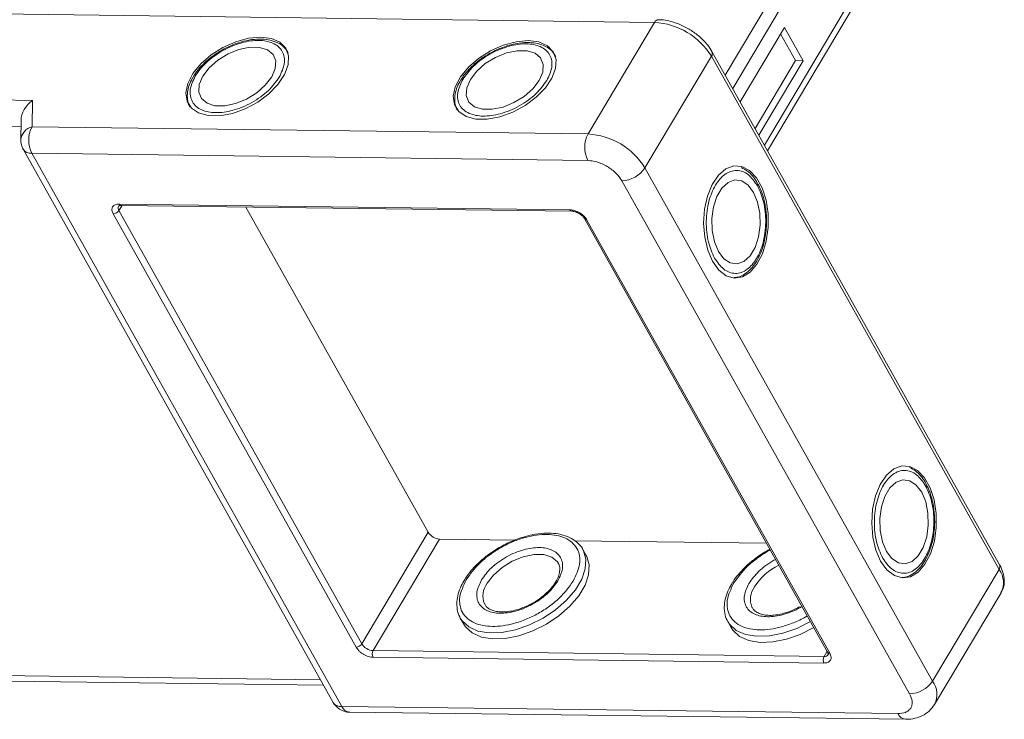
# Model space of a CAD drawing. Header units: millimetres. Extents: x -1214 to 867, y -361 to 1097.
# Tile 40 of 51: x 210 to 286, y 895 to 949. Entities that reach past the tile are written whole.
import ezdxf

# ---------------------------------------------------------------- set-up
doc = ezdxf.new("R2010")
doc.units = ezdxf.units.MM

msp = doc.modelspace()

# ---------------------------------------------------------------- linework, layer by layer
at = {"color": 7, "linetype": 'Continuous', "lineweight": 15}
for p, q in [((272.319, 957.699), (264.452, 944.472)), ((265.029, 943.443), (273.197, 957.177)), ((275.648, 952.802), (267.48, 939.068)), ((267.719, 938.642), (275.71, 952.078)), ((204.405, 949.254), (258.996, 948.552)), ((258.996, 948.552), (253.869, 939.933)), ((269.024, 948.162), (265.605, 942.414)), ((270.466, 945.589), (269.024, 948.162)), ((269.876, 945.596), (268.723, 947.655)), ((285.63, 906.671), (263.427, 946.301)), ((258.261, 937.321), (263.387, 945.94)), ((263.387, 945.94), (285.59, 906.31)), ((266.759, 940.355), (269.876, 945.596)), ((267.047, 939.84), (270.466, 945.589)), ((270.466, 945.589), (269.876, 945.596)), ((210.976, 942.528), (184.588, 942.868)), ((210.949, 940.485), (210.976, 942.528)), ((210.101, 941.002), (210.081, 939.475)), ((184.562, 940.825), (210.094, 940.496)), ((253.869, 939.933), (210.949, 940.485)), ((210.265, 938.75), (234.199, 896.031)), ((210.923, 938.442), (234.856, 895.723)), ((210.923, 938.442), (253.843, 937.889)), ((280.464, 897.691), (258.261, 937.321)), ((256.478, 936.323), (278.681, 896.692)), ((217.898, 934.414), (217.659, 934.012)), ((217.665, 934.523), (252.467, 934.075)), ((217.811, 934.415), (252.613, 933.967)), ((227.458, 934.291), (241.528, 909.177)), ((235.956, 900.308), (217.213, 933.762)), ((236.402, 900.558), (217.659, 934.012)), ((253.62, 933.368), (272.362, 899.914)), ((253.784, 933.291), (272.527, 899.837)), ((236.402, 900.558), (241.528, 909.177)), ((237.28, 900.035), (242.406, 908.654)), ((242.406, 908.654), (248.222, 908.58)), ((252.825, 908.52), (267.648, 908.33)), ((253.72, 907.387), (253.46, 907.85)), ((285.59, 906.31), (280.464, 897.691)), ((280.619, 895.882), (285.745, 904.501)), ((245.896, 903.612), (245.872, 903.657)), ((266.541, 903.346), (266.517, 903.392)), ((244.005, 902.553), (243.973, 902.614)), ((244.005, 902.553), (244.265, 902.09)), ((264.65, 902.287), (264.618, 902.348)), ((264.65, 902.287), (264.91, 901.824)), ((272.081, 899.587), (237.28, 900.035)), ((272.32, 899.989), (272.081, 899.587)), ((272.075, 899.077), (237.273, 899.525)), ((233.214, 897.788), (208.495, 898.106)), ((209.079, 897.675), (233.453, 897.362)), ((277.776, 895.171), (234.856, 895.723)), ((235.441, 895.293), (278.361, 894.74))]:
    msp.add_line(p, q, dxfattribs=at)
at = {"color": 7, "linetype": 'Continuous', "lineweight": 15, "flags": 128}
for points in [[(228.598, 947.41), (227.662, 947.326), (226.67, 947.056), (225.685, 946.617), (224.77, 946.037), (223.982, 945.352), (223.371, 944.605), (222.974, 943.843), (222.817, 943.114), (222.909, 942.464), (223.245, 941.934), (223.804, 941.557), (224.551, 941.356), (225.438, 941.345), (226.41, 941.523), (227.406, 941.881), (228.363, 942.394), (229.221, 943.032), (229.927, 943.754), (230.435, 944.514), (230.714, 945.265), (230.747, 945.96), (230.531, 946.555), (230.08, 947.012), (229.422, 947.304), (228.598, 947.41)], [(249.243, 947.145), (248.306, 947.06), (247.315, 946.79), (246.33, 946.351), (245.415, 945.771), (244.627, 945.086), (244.016, 944.339), (243.619, 943.577), (243.461, 942.849), (243.554, 942.199), (243.89, 941.668), (244.449, 941.291), (245.195, 941.09), (246.083, 941.079), (247.055, 941.258), (248.051, 941.615), (249.008, 942.129), (249.866, 942.766), (250.571, 943.488), (251.08, 944.248), (251.359, 944.999), (251.392, 945.694), (251.176, 946.289), (250.725, 946.746), (250.067, 947.038), (249.243, 947.145)], [(224.135, 944.403), (223.86, 943.758), (223.823, 943.164), (224.025, 942.667), (224.452, 942.307), (225.068, 942.115), (225.824, 942.105), (226.658, 942.279), (227.502, 942.622), (228.289, 943.106), (228.954, 943.693), (229.444, 944.334), (229.718, 944.978), (229.756, 945.573), (229.553, 946.07), (229.126, 946.43), (228.51, 946.622), (227.755, 946.632), (226.921, 946.458), (226.076, 946.115), (225.29, 945.631), (224.625, 945.044), (224.135, 944.403)], [(244.78, 944.137), (244.505, 943.493), (244.467, 942.898), (244.67, 942.401), (245.097, 942.042), (245.713, 941.849), (246.469, 941.84), (247.302, 942.013), (248.147, 942.356), (248.933, 942.84), (249.599, 943.427), (250.088, 944.069), (250.363, 944.713), (250.401, 945.307), (250.198, 945.805), (249.771, 946.164), (249.155, 946.356), (248.399, 946.366), (247.566, 946.192), (246.721, 945.849), (245.935, 945.365), (245.27, 944.778), (244.78, 944.137)], [(263.477, 930.101), (263.964, 929.428), (264.535, 928.989), (265.152, 928.811), (265.778, 928.905), (266.373, 929.266), (266.9, 929.87), (267.325, 930.679), (267.622, 931.644), (267.773, 932.702), (267.767, 933.788), (267.606, 934.834), (267.298, 935.774), (266.865, 936.548), (266.332, 937.108), (265.733, 937.419), (265.107, 937.461), (264.491, 937.232), (263.926, 936.746), (263.446, 936.034), (263.082, 935.139), (262.856, 934.12), (262.783, 933.039), (262.868, 931.965), (263.104, 930.964), (263.477, 930.101)], [(266.644, 935.424), (266.223, 935.984), (265.727, 936.314), (265.195, 936.387), (264.67, 936.197), (264.195, 935.76), (263.809, 935.11), (263.543, 934.302), (263.417, 933.399), (263.443, 932.475), (263.619, 931.606), (263.93, 930.861), (264.35, 930.301), (264.847, 929.971), (265.379, 929.898), (265.903, 930.088), (266.378, 930.525), (266.764, 931.175), (267.031, 931.984), (267.156, 932.886), (267.13, 933.81), (266.954, 934.679), (266.644, 935.424)], [(276.453, 906.94), (276.94, 906.268), (277.51, 905.829), (278.128, 905.651), (278.754, 905.745), (279.349, 906.105), (279.875, 906.709), (280.301, 907.519), (280.598, 908.483), (280.749, 909.542), (280.743, 910.628), (280.581, 911.674), (280.274, 912.613), (279.841, 913.387), (279.308, 913.947), (278.709, 914.258), (278.083, 914.3), (277.467, 914.071), (276.902, 913.585), (276.422, 912.873), (276.058, 911.979), (275.832, 910.959), (275.759, 909.878), (275.843, 908.804), (276.08, 907.804), (276.453, 906.94)], [(279.619, 912.264), (279.199, 912.824), (278.702, 913.153), (278.17, 913.226), (277.646, 913.037), (277.171, 912.599), (276.785, 911.95), (276.518, 911.141), (276.393, 910.238), (276.419, 909.315), (276.595, 908.445), (276.905, 907.7), (277.326, 907.14), (277.822, 906.81), (278.354, 906.738), (278.879, 906.927), (279.354, 907.365), (279.74, 908.014), (280.006, 908.823), (280.132, 909.726), (280.105, 910.649), (279.93, 911.519), (279.619, 912.264)], [(253.514, 907.745), (253.689, 907.113), (253.647, 906.361), (253.375, 905.556), (252.886, 904.734), (252.203, 903.933), (251.357, 903.192), (250.389, 902.545), (249.343, 902.022), (248.269, 901.648), (247.217, 901.44), (246.235, 901.407), (245.37, 901.553), (244.662, 901.868), (244.145, 902.34), (244.005, 902.553)], [(253.46, 907.85), (253.5, 907.775), (253.514, 907.745)], [(244.265, 902.09), (244.405, 901.877), (244.922, 901.405), (245.63, 901.089), (246.494, 900.944), (247.476, 900.976), (248.529, 901.185), (249.603, 901.559), (250.649, 902.082), (251.617, 902.729), (252.462, 903.47), (253.146, 904.27), (253.635, 905.093), (253.907, 905.898), (253.949, 906.65), (253.759, 907.312), (253.72, 907.387)], [(246.078, 905.235), (246.568, 905.877), (247.233, 906.463), (248.02, 906.948), (248.864, 907.291), (249.698, 907.464), (250.454, 907.455), (251.07, 907.262), (251.496, 906.903), (251.576, 906.777)], [(271.037, 902.281), (271.034, 902.279), (269.988, 901.756), (268.914, 901.382), (267.862, 901.174), (266.88, 901.142), (266.015, 901.287), (265.307, 901.603), (264.79, 902.074), (264.65, 902.287)], [(264.91, 901.824), (265.049, 901.611), (265.567, 901.139), (266.274, 900.824), (267.139, 900.678), (268.121, 900.711), (269.174, 900.919), (270.248, 901.293), (271.294, 901.816), (271.296, 901.817)]]:
    msp.add_lwpolyline(points, dxfattribs=at)
at = {"color": 7, "linetype": 'Continuous', "lineweight": 15}
for centre, radius, start, end in [((259.319, 948.405), 0.355, 93.52862, 155.62297), ((258.672, 943.01), 5.552, 31.86538, 86.65442), ((263.103, 946.155), 0.356, 322.92762, 24.55976), ((211.224, 939.371), 1.148, 103.86126, 174.93558), ((212.908, 939.438), 2.221, 151.86538, 206.65442), ((255.828, 938.886), 2.221, 151.86538, 206.65442), ((253.546, 934.391), 5.552, 31.86538, 86.65442), ((210.86, 939.163), 0.724, 214.84578, 275.02196), ((256.405, 938.542), 2.221, 271.86957, 326.65022), ((217.936, 934.218), 0.345, 152.33406, 216.61353), ((217.829, 934.592), 0.178, 202.96105, 264.24656), ((217.195, 934.317), 0.555, 271.86957, 326.65022), ((252.626, 934.139), 0.172, 201.8766, 266.48705), ((253.764, 933.463), 0.172, 212.15568, 276.63627), ((242.471, 909.763), 1.11, 211.86538, 266.65442), ((270.734, 902.375), 4.777, 116.64181, 147.09644), ((285.297, 906.526), 0.363, 323.63456, 23.5651), ((284.198, 905.279), 1.732, 333.31625, 36.51573), ((247.382, 904.263), 1.627, 143.27378, 201.8553), ((268.027, 903.997), 1.627, 143.27378, 201.8553), ((235.938, 900.863), 0.555, 271.86957, 326.65022), ((237.345, 901.144), 1.11, 211.86538, 266.65442), ((237.769, 899.774), 0.555, 151.86538, 206.65442), ((272.511, 900.018), 0.182, 214.9547, 274.88524), ((272.571, 899.326), 0.555, 151.86538, 206.65442), ((272.121, 899.951), 0.365, 263.72676, 322.60364), ((278.608, 898.912), 2.221, 271.86957, 326.65022), ((279.073, 896.661), 1.73, 333.09117, 36.53829), ((234.793, 896.444), 0.724, 214.81534, 275.02459), ((235.499, 895.983), 0.693, 202.00407, 265.20355), ((278.443, 895.463), 0.727, 203.64962, 263.44605)]:
    msp.add_arc(centre, radius, start, end, dxfattribs=at)
msp.add_ellipse((211.553, 941.499), major_axis=(1.205, 1.175), ratio=0.68854, start_param=1.388354, end_param=2.538555, dxfattribs=at)
for points, knots in [([(261.66, 948.034), (261.392, 948.177), (261.017, 948.379), (260.442, 948.581), (259.96, 948.699), (259.549, 948.764), (259.336, 948.754), (259.297, 948.752)], [0, 0, 0, 0, 0.346217, 0.486057, 0.714863, 0.947179, 1, 1, 1, 1]), ([(263.424, 946.301), (263.319, 946.471), (263.13, 946.779), (262.76, 947.187), (262.297, 947.617), (261.905, 947.873), (261.66, 948.034)], [0, 0, 0, 0, 0.257875, 0.465856, 0.665927, 1, 1, 1, 1]), ([(223.545, 944.41), (223.797, 944.76), (224.185, 945.299), (224.975, 945.943), (225.659, 946.384), (226.395, 946.74), (227.35, 947.067), (228.488, 947.224), (229.422, 947.04), (229.977, 946.693), (230.281, 946.325), (230.435, 945.873), (230.453, 945.218), (230.199, 944.678), (230.033, 944.327)], [0, 0, 0, 0, 0.119728, 0.18418, 0.25, 0.31582, 0.380272, 0.5, 0.619728, 0.68418, 0.75, 0.81582, 0.880272, 1, 1, 1, 1]), ([(230.73, 946.18), (230.637, 946.332), (230.441, 946.653), (229.948, 946.984), (229.36, 947.195), (228.679, 947.28), (227.979, 947.243), (227.325, 947.114), (226.752, 946.941), (226.196, 946.723), (225.824, 946.527), (225.636, 946.428)], [0, 0, 0, 0, 0.118209, 0.24823, 0.374681, 0.493648, 0.628528, 0.731845, 0.812905, 0.905352, 1, 1, 1, 1]), ([(225.636, 946.428), (225.349, 946.252), (224.947, 946.006), (224.424, 945.58), (224.027, 945.2), (223.673, 944.795), (223.51, 944.532), (223.447, 944.43)], [0, 0, 0, 0, 0.317724, 0.445326, 0.654176, 0.866038, 1, 1, 1, 1]), ([(244.19, 944.144), (244.442, 944.495), (244.829, 945.033), (245.62, 945.678), (246.304, 946.118), (247.039, 946.474), (247.995, 946.801), (249.133, 946.959), (250.067, 946.774), (250.622, 946.428), (250.926, 946.059), (251.08, 945.607), (251.098, 944.953), (250.844, 944.412), (250.678, 944.061)], [0, 0, 0, 0, 0.119728, 0.18418, 0.25, 0.31582, 0.380272, 0.5, 0.619728, 0.68418, 0.75, 0.81582, 0.880272, 1, 1, 1, 1]), ([(251.374, 945.914), (251.281, 946.067), (251.086, 946.387), (250.592, 946.719), (250.005, 946.929), (249.324, 947.015), (248.624, 946.977), (247.97, 946.848), (247.396, 946.675), (246.841, 946.458), (246.469, 946.261), (246.28, 946.162)], [0, 0, 0, 0, 0.118209, 0.24823, 0.374681, 0.493648, 0.628528, 0.731845, 0.812905, 0.905352, 1, 1, 1, 1]), ([(246.28, 946.162), (245.994, 945.986), (245.592, 945.741), (245.069, 945.314), (244.672, 944.935), (244.318, 944.529), (244.155, 944.266), (244.092, 944.164)], [0, 0, 0, 0, 0.317724, 0.445326, 0.654176, 0.866038, 1, 1, 1, 1]), ([(223.447, 944.43), (223.402, 944.363), (223.24, 944.122), (223.061, 943.695), (222.921, 943.152), (222.93, 942.615), (223.003, 942.224), (223.126, 942.057), (223.142, 942.035)], [0, 0, 0, 0, 0.081798, 0.292125, 0.507678, 0.729974, 0.964839, 1, 1, 1, 1]), ([(230.033, 944.327), (229.781, 943.976), (229.394, 943.438), (228.603, 942.794), (227.919, 942.353), (227.184, 941.997), (226.228, 941.67), (225.091, 941.513), (224.156, 941.697), (223.601, 942.043), (223.297, 942.412), (223.144, 942.864), (223.125, 943.518), (223.38, 944.059), (223.545, 944.41)], [0, 0, 0, 0, 0.119728, 0.18418, 0.25, 0.31582, 0.380272, 0.5, 0.619728, 0.68418, 0.75, 0.81582, 0.880272, 1, 1, 1, 1]), ([(244.092, 944.164), (244.047, 944.097), (243.884, 943.857), (243.706, 943.429), (243.566, 942.887), (243.575, 942.349), (243.647, 941.958), (243.771, 941.791), (243.787, 941.769)], [0, 0, 0, 0, 0.081798, 0.292125, 0.507678, 0.729974, 0.964839, 1, 1, 1, 1]), ([(250.678, 944.061), (250.426, 943.711), (250.039, 943.172), (249.248, 942.528), (248.564, 942.087), (247.829, 941.732), (246.873, 941.404), (245.735, 941.247), (244.801, 941.431), (244.246, 941.778), (243.942, 942.147), (243.789, 942.598), (243.77, 943.253), (244.025, 943.793), (244.19, 944.144)], [0, 0, 0, 0, 0.119728, 0.18418, 0.25, 0.31582, 0.380272, 0.5, 0.619728, 0.68418, 0.75, 0.81582, 0.880272, 1, 1, 1, 1]), ([(210.081, 939.474), (210.096, 939.29), (210.116, 939.036), (210.235, 938.813), (210.268, 938.751)], [0, 0, 0, 0, 0.721721, 1, 1, 1, 1]), ([(253.843, 937.889), (254.077, 937.866), (254.439, 937.829), (254.959, 937.632), (255.352, 937.429), (255.719, 937.18), (256.141, 936.817), (256.345, 936.517), (256.478, 936.323)], [0, 0, 0, 0, 0.239443, 0.369779, 0.5, 0.630336, 0.760557, 1, 1, 1, 1]), ([(267.011, 936.006), (266.975, 936.079), (266.848, 936.34), (266.567, 936.707), (266.171, 937.102), (265.861, 937.261), (265.704, 937.341)], [0, 0, 0, 0, 0.112587, 0.4016915, 0.6979811, 1, 1, 1, 1]), ([(263.628, 930.354), (263.451, 930.747), (263.178, 931.352), (263.015, 932.359), (262.976, 933.172), (263.035, 933.987), (263.23, 934.978), (263.662, 936.042), (264.289, 936.759), (264.867, 937.066), (265.339, 937.145), (265.806, 937.052), (266.382, 936.74), (266.723, 936.25), (266.945, 935.931)], [0, 0, 0, 0, 0.119728, 0.18418, 0.25, 0.31582, 0.380272, 0.5, 0.619728, 0.68418, 0.75, 0.81582, 0.880272, 1, 1, 1, 1]), ([(266.945, 935.931), (267.122, 935.538), (267.395, 934.933), (267.558, 933.926), (267.597, 933.113), (267.538, 932.299), (267.343, 931.307), (266.911, 930.243), (266.284, 929.527), (265.706, 929.219), (265.235, 929.14), (264.767, 929.233), (264.191, 929.545), (263.85, 930.035), (263.628, 930.354)], [0, 0, 0, 0, 0.119728, 0.18418, 0.25, 0.31582, 0.380272, 0.5, 0.619728, 0.68418, 0.75, 0.81582, 0.880272, 1, 1, 1, 1]), ([(267.647, 933.112), (267.638, 933.448), (267.627, 933.919), (267.519, 934.585), (267.388, 935.119), (267.214, 935.628), (267.068, 935.901), (267.011, 936.006)], [0, 0, 0, 0, 0.317759, 0.445376, 0.654252, 0.86614, 1, 1, 1, 1]), ([(217.213, 933.762), (217.17, 933.859), (217.105, 934.009), (217.114, 934.187), (217.16, 934.309), (217.245, 934.407), (217.397, 934.5), (217.56, 934.514), (217.665, 934.523)], [0, 0, 0, 0, 0.239443, 0.369607, 0.5, 0.630164, 0.760557, 1, 1, 1, 1]), ([(217.634, 934.377), (217.633, 934.38), (217.632, 934.385), (217.732, 934.418), (217.801, 934.413), (217.814, 934.412)], [0, 0, 0, 0, 0.571155, 0.920837, 1, 1, 1, 1]), ([(252.467, 934.075), (252.584, 934.063), (252.764, 934.045), (253.024, 933.946), (253.221, 933.845), (253.404, 933.72), (253.615, 933.539), (253.718, 933.389), (253.784, 933.291)], [0, 0, 0, 0, 0.239443, 0.369607, 0.5, 0.630164, 0.760557, 1, 1, 1, 1]), ([(252.615, 933.965), (252.647, 933.964), (252.713, 933.963), (252.845, 933.934), (253.007, 933.88), (253.121, 933.818), (253.185, 933.784)], [0, 0, 0, 0, 0.201696, 0.42933, 0.680831, 1, 1, 1, 1]), ([(253.185, 933.784), (253.266, 933.73), (253.377, 933.655), (253.501, 933.532), (253.575, 933.445), (253.605, 933.39), (253.616, 933.369)], [0, 0, 0, 0, 0.423553, 0.587865, 0.842758, 1, 1, 1, 1]), ([(265.148, 928.849), (265.238, 928.853), (265.524, 928.867), (265.973, 929.103), (266.449, 929.502), (266.864, 930.051), (267.181, 930.675), (267.397, 931.306), (267.533, 931.889), (267.623, 932.479), (267.639, 932.899), (267.647, 933.112)], [0, 0, 0, 0, 0.0634292, 0.2015349, 0.3358501, 0.4622181, 0.6054759, 0.7152068, 0.8013094, 0.8995107, 1, 1, 1, 1]), ([(276.604, 907.193), (276.426, 907.587), (276.154, 908.192), (275.991, 909.199), (275.951, 910.012), (276.011, 910.826), (276.206, 911.817), (276.638, 912.881), (277.265, 913.598), (277.843, 913.905), (278.314, 913.984), (278.782, 913.891), (279.358, 913.58), (279.699, 913.089), (279.921, 912.771)], [0, 0, 0, 0, 0.119728, 0.18418, 0.25, 0.31582, 0.380272, 0.5, 0.619728, 0.68418, 0.75, 0.81582, 0.880272, 1, 1, 1, 1]), ([(279.987, 912.845), (279.951, 912.918), (279.824, 913.179), (279.542, 913.547), (279.146, 913.942), (278.837, 914.1), (278.68, 914.18)], [0, 0, 0, 0, 0.112587, 0.401692, 0.697981, 1, 1, 1, 1]), ([(280.623, 909.952), (280.614, 910.288), (280.602, 910.759), (280.494, 911.424), (280.364, 911.958), (280.19, 912.467), (280.044, 912.74), (279.987, 912.845)], [0, 0, 0, 0, 0.317759, 0.445376, 0.654252, 0.86614, 1, 1, 1, 1]), ([(279.921, 912.771), (280.098, 912.377), (280.371, 911.772), (280.534, 910.765), (280.573, 909.952), (280.513, 909.138), (280.319, 908.147), (279.887, 907.083), (279.26, 906.366), (278.682, 906.059), (278.21, 905.98), (277.743, 906.073), (277.166, 906.384), (276.825, 906.875), (276.604, 907.193)], [0, 0, 0, 0, 0.119728, 0.18418, 0.25, 0.31582, 0.380272, 0.5, 0.619728, 0.68418, 0.75, 0.81582, 0.880272, 1, 1, 1, 1]), ([(278.124, 905.689), (278.214, 905.693), (278.5, 905.706), (278.949, 905.943), (279.425, 906.342), (279.84, 906.89), (280.157, 907.515), (280.373, 908.145), (280.509, 908.729), (280.599, 909.318), (280.615, 909.739), (280.623, 909.952)], [0, 0, 0, 0, 0.063429, 0.201535, 0.33585, 0.462218, 0.605476, 0.715207, 0.801309, 0.899511, 1, 1, 1, 1]), ([(244.46, 905.512), (244.78, 905.957), (245.274, 906.643), (246.28, 907.463), (247.151, 908.024), (248.086, 908.476), (249.303, 908.893), (250.75, 909.093), (251.939, 908.859), (252.646, 908.418), (253.033, 907.948), (253.228, 907.374), (253.252, 906.54), (252.928, 905.853), (252.718, 905.405)], [0, 0, 0, 0, 0.119728, 0.18418, 0.25, 0.31582, 0.380272, 0.5, 0.619728, 0.68418, 0.75, 0.81582, 0.880272, 1, 1, 1, 1]), ([(253.518, 907.73), (253.515, 907.739), (253.443, 907.964), (253.136, 908.315), (252.605, 908.727), (251.95, 908.985), (251.23, 909.112), (250.433, 909.12), (249.64, 909.015), (248.912, 908.831), (248.264, 908.608), (247.679, 908.358), (247.296, 908.153), (247.129, 908.064)], [0, 0, 0, 0, 0.005332, 0.1258492, 0.2416002, 0.355505, 0.465495, 0.5705542, 0.6876772, 0.775761, 0.8483025, 0.9336224, 1, 1, 1, 1]), ([(247.129, 908.064), (246.807, 907.868), (246.355, 907.595), (245.757, 907.125), (245.288, 906.707), (244.813, 906.185), (244.497, 905.787), (244.374, 905.563), (244.356, 905.53)], [0, 0, 0, 0, 0.280673, 0.393553, 0.578771, 0.767378, 0.96632, 1, 1, 1, 1]), ([(251.538, 905.421), (251.688, 905.74), (251.919, 906.231), (251.903, 906.826), (251.763, 907.237), (251.487, 907.572), (250.982, 907.887), (250.133, 908.055), (249.099, 907.912), (248.23, 907.614), (247.561, 907.291), (246.94, 906.89), (246.221, 906.305), (245.868, 905.815), (245.639, 905.497)], [0, 0, 0, 0, 0.119728, 0.18418, 0.25, 0.31582, 0.380272, 0.5, 0.619728, 0.68418, 0.75, 0.81582, 0.880272, 1, 1, 1, 1]), ([(267.907, 907.867), (267.862, 907.844), (267.484, 907.65), (267.001, 907.326), (266.401, 906.86), (265.933, 906.441), (265.458, 905.919), (265.142, 905.521), (265.019, 905.297), (265.001, 905.264)], [0, 0, 0, 0, 0.035963, 0.306542, 0.415363, 0.59392, 0.775743, 0.967531, 1, 1, 1, 1]), ([(265.104, 905.246), (265.425, 905.693), (265.917, 906.381), (266.928, 907.191), (267.539, 907.614), (267.896, 907.784), (267.941, 907.805)], [0, 0, 0, 0, 0.461375, 0.709741, 0.963378, 1, 1, 1, 1]), ([(251.559, 906.771), (251.587, 906.729), (251.678, 906.591), (251.7, 906.291), (251.631, 905.882), (251.439, 905.434), (251.143, 904.99), (250.781, 904.59), (250.401, 904.249), (250.005, 903.951), (249.71, 903.776), (249.575, 903.697)], [0, 0, 0, 0, 0.064639, 0.213061, 0.340302, 0.461766, 0.602854, 0.712369, 0.803559, 0.910695, 1, 1, 1, 1]), ([(268.349, 907.078), (268.304, 907.056), (268.035, 906.929), (267.586, 906.62), (266.865, 906.041), (266.513, 905.55), (266.284, 905.231)], [0, 0, 0, 0, 0.050531, 0.300506, 0.545286, 1, 1, 1, 1]), ([(285.732, 904.527), (285.797, 904.637), (285.965, 904.919), (286.017, 905.464), (285.909, 906.061), (285.762, 906.469), (285.634, 906.66), (285.627, 906.67)], [0, 0, 0, 0, 0.17547, 0.449364, 0.726639, 0.984439, 1, 1, 1, 1]), ([(244.356, 905.53), (244.258, 905.366), (244.04, 905), (243.831, 904.426), (243.714, 903.813), (243.756, 903.214), (243.843, 902.801), (243.967, 902.63), (243.973, 902.623)], [0, 0, 0, 0, 0.161823, 0.359748, 0.56186, 0.770225, 0.99028, 1, 1, 1, 1]), ([(252.718, 905.405), (252.397, 904.96), (251.904, 904.274), (250.897, 903.454), (250.027, 902.893), (249.091, 902.441), (247.875, 902.024), (246.427, 901.824), (245.238, 902.058), (244.531, 902.499), (244.144, 902.969), (243.949, 903.544), (243.926, 904.377), (244.249, 905.065), (244.46, 905.512)], [0, 0, 0, 0, 0.119728, 0.18418, 0.25, 0.31582, 0.380272, 0.5, 0.619728, 0.68418, 0.75, 0.81582, 0.880272, 1, 1, 1, 1]), ([(245.639, 905.497), (245.489, 905.177), (245.258, 904.686), (245.275, 904.091), (245.414, 903.68), (245.691, 903.345), (246.195, 903.03), (247.044, 902.862), (248.079, 903.006), (248.947, 903.303), (249.616, 903.626), (250.238, 904.027), (250.956, 904.613), (251.309, 905.102), (251.538, 905.421)], [0, 0, 0, 0, 0.119728, 0.18418, 0.25, 0.31582, 0.380272, 0.5, 0.619728, 0.68418, 0.75, 0.81582, 0.880272, 1, 1, 1, 1]), ([(265.001, 905.264), (264.903, 905.1), (264.685, 904.735), (264.476, 904.161), (264.359, 903.548), (264.401, 902.948), (264.487, 902.535), (264.612, 902.364), (264.618, 902.357)], [0, 0, 0, 0, 0.161823, 0.359748, 0.56186, 0.770225, 0.99028, 1, 1, 1, 1]), ([(270.787, 902.727), (270.745, 902.699), (270.413, 902.483), (269.732, 902.181), (268.522, 901.756), (267.071, 901.559), (265.883, 901.793), (265.176, 902.234), (264.789, 902.703), (264.594, 903.278), (264.57, 904.111), (264.894, 904.799), (265.104, 905.246)], [0, 0, 0, 0, 0.012513, 0.099174, 0.184035, 0.341675, 0.499316, 0.584176, 0.670838, 0.757499, 0.84236, 1, 1, 1, 1]), ([(266.284, 905.231), (266.134, 904.911), (265.903, 904.42), (265.919, 903.825), (266.059, 903.415), (266.335, 903.079), (266.84, 902.764), (267.689, 902.597), (268.725, 902.738), (269.59, 903.041), (270.088, 903.264), (270.337, 903.427), (270.379, 903.454)], [0, 0, 0, 0, 0.156855, 0.241293, 0.327523, 0.413753, 0.498191, 0.655046, 0.811901, 0.896339, 0.982569, 1, 1, 1, 1]), ([(249.575, 903.697), (249.315, 903.565), (248.951, 903.38), (248.405, 903.196), (247.958, 903.085), (247.461, 903.022), (246.997, 903.027), (246.585, 903.103), (246.245, 903.248), (246.003, 903.428), (245.926, 903.586), (245.893, 903.656)], [0, 0, 0, 0, 0.162901, 0.228053, 0.333924, 0.440155, 0.550607, 0.662868, 0.778276, 0.902285, 1, 1, 1, 1]), ([(270.22, 903.431), (269.96, 903.299), (269.596, 903.114), (269.05, 902.931), (268.603, 902.819), (268.106, 902.756), (267.642, 902.762), (267.229, 902.837), (266.89, 902.982), (266.648, 903.162), (266.571, 903.32), (266.538, 903.39)], [0, 0, 0, 0, 0.162901, 0.228053, 0.333924, 0.440155, 0.550607, 0.662868, 0.778276, 0.902285, 1, 1, 1, 1]), ([(237.273, 899.525), (237.156, 899.536), (236.975, 899.555), (236.715, 899.653), (236.519, 899.755), (236.335, 899.879), (236.124, 900.061), (236.022, 900.211), (235.956, 900.308)], [0, 0, 0, 0, 0.2394429, 0.3696073, 0.4999999, 0.6301644, 0.7605571, 1, 1, 1, 1]), ([(272.359, 899.915), (272.367, 899.903), (272.395, 899.857), (272.414, 899.794), (272.416, 899.739), (272.419, 899.736), (272.41, 899.731), (272.407, 899.729)], [0, 0, 0, 0, 0.08898, 0.3352678, 0.5881371, 0.8910322, 1, 1, 1, 1]), ([(272.527, 899.837), (272.569, 899.74), (272.635, 899.591), (272.626, 899.412), (272.58, 899.291), (272.495, 899.193), (272.343, 899.099), (272.18, 899.086), (272.075, 899.077)], [0, 0, 0, 0, 0.239443, 0.369607, 0.5, 0.630164, 0.760557, 1, 1, 1, 1]), ([(278.681, 896.692), (278.766, 896.498), (278.897, 896.199), (278.878, 895.842), (278.787, 895.599), (278.617, 895.403), (278.313, 895.216), (277.987, 895.189), (277.776, 895.171)], [0, 0, 0, 0, 0.239443, 0.369779, 0.5, 0.630336, 0.760557, 1, 1, 1, 1]), ([(234.201, 896.033), (234.208, 896.019), (234.275, 895.877), (234.493, 895.635), (234.89, 895.388), (235.238, 895.269), (235.423, 895.298), (235.439, 895.301)], [0, 0, 0, 0, 0.029889, 0.313124, 0.62695, 0.967544, 1, 1, 1, 1]), ([(278.359, 894.748), (278.4, 894.745), (278.649, 894.727), (279.099, 894.798), (279.687, 894.995), (280.231, 895.348), (280.485, 895.698), (280.613, 895.875)], [0, 0, 0, 0, 0.045161, 0.275049, 0.511569, 0.752735, 1, 1, 1, 1])]:
    msp.add_open_spline(points, degree=3, knots=knots, dxfattribs=at)

doc.saveas('drawing.dxf')
